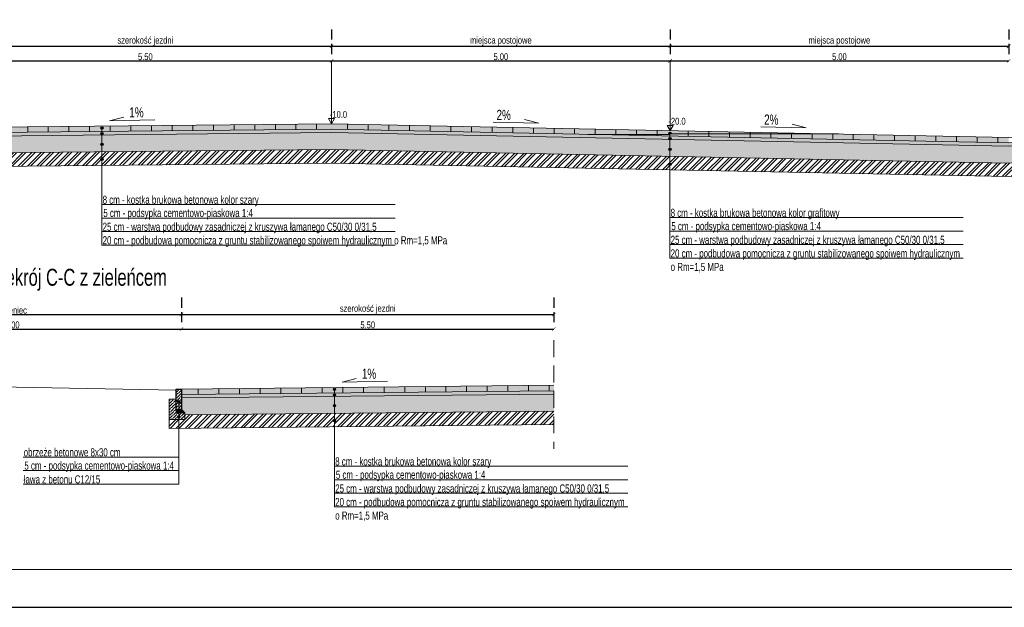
# Model space of a CAD drawing. Extents: x 1619 to 1766, y 1450 to 1506.
# Tile 8 of 19: x 1711 to 1726, y 1459 to 1468. Entities that reach past the tile are written whole.
import ezdxf
from ezdxf.enums import TextEntityAlignment as Align

# ---------------------------------------------------------------- set-up
doc = ezdxf.new("R2010")
doc.units = 0
doc.linetypes.add('DASHED', pattern=[0.75, 0.5, -0.25])
doc.layers.get('0').update_dxf_attribs({"lineweight": 9})
doc.layers.add('_STR ramka', color=2, linetype='Continuous', lineweight=40, plot=False)
doc.layers.add('_STR_wymiary', color=7, linetype='Continuous', lineweight=18)
doc.styles.add('STR_Arial', font='arialnarrow.ttf', dxfattribs={"width": 0.85})
doc.linetypes.add('ZIGZAG', pattern='A,0.0001,-0.2,[131,ltypeshp.shx,S=0.2,R=0,X=-0.2,Y=0],-0.4,[131,ltypeshp.shx,S=0.2,R=180,X=0.2,Y=0],-0.2', length=0.8001)
doc.dimstyles.new('STR_50', dxfattribs={"dimtxt": 0.1, "dimasz": 0.05, "dimexe": 0.1, "dimexo": 0.25, "dimgap": 0.01, "dimtad": 1, "dimzin": 0, "dimdsep": 46, "dimtxsty": 'STR_Arial', "dimblk": 'ARCHTICK', "dimcen": 0, "dimazin": 0, "dimtfac": 1, "dimtofl": 0, "dimtmove": 0, "dimatfit": 3, "dimldrblk": 'DOTSMALL', "dimfxl": 0, "dimtolj": 1, "dimtzin": 0, "dimarcsym": 0})

# ---------------------------------------------------------------- blocks, each defined once
blk = doc.blocks.new('_ArchTick')
at = {"color": 0, "linetype": 'ByBlock', "lineweight": 60, "const_width": 0.15}
blk.add_lwpolyline([(-0.5, -0.5), (0.5, 0.5)], dxfattribs=at)
blk = doc.blocks.new('*D1428')
at = {"color": 0, "lineweight": -2}
for p, q in [((1710.294, 1467.56), (1710.294, 1467.41)), ((1715.794, 1467.56), (1715.794, 1467.41)), ((1710.294, 1467.31), (1715.794, 1467.31))]:
    blk.add_line(p, q, dxfattribs=at)
at = {"layer": 'Defpoints', "color": 0}
for p in [(1710.294, 1467.31), (1715.794, 1467.31), (1715.794, 1467.31)]:
    blk.add_point(p, dxfattribs=at)
at = {"color": 0, "linetype": 'ByBlock', "lineweight": -2, "xscale": 0.05, "yscale": 0.05, "zscale": 0.05, "rotation": 180}
blk.add_blockref('_ArchTick', (1710.294, 1467.31), dxfattribs=at)
at = {"color": 0, "linetype": 'ByBlock', "lineweight": -2, "xscale": 0.05, "yscale": 0.05, "zscale": 0.05}
blk.add_blockref('_ArchTick', (1715.794, 1467.31), dxfattribs=at)
at = {"color": 0, "lineweight": 13, "insert": (1713.044, 1467.371), "char_height": 0.1, "attachment_point": 5, "style": 'STR_Arial'}
blk.add_mtext('\\A1;5.50', dxfattribs=at)
blk = doc.blocks.new('_DotSmall')
at = {"color": 0, "linetype": 'ByBlock', "lineweight": 60, "const_width": 0.5}
blk.add_lwpolyline([(-0.0625, 0, 1), (0.0625, 0, 1)], format="xyb", close=True, dxfattribs=at)
blk = doc.blocks.new('*D1429')
at = {"color": 0, "lineweight": -2}
for p, q in [((1710.294, 1467.775), (1710.294, 1467.625)), ((1715.794, 1467.775), (1715.794, 1467.625)), ((1710.294, 1467.525), (1715.794, 1467.525))]:
    blk.add_line(p, q, dxfattribs=at)
at = {"layer": 'Defpoints', "color": 0}
for p in [(1710.294, 1467.525), (1715.794, 1467.525), (1715.794, 1467.525)]:
    blk.add_point(p, dxfattribs=at)
at = {"color": 0, "linetype": 'ByBlock', "lineweight": -2, "xscale": 0.05, "yscale": 0.05, "zscale": 0.05, "rotation": 180}
blk.add_blockref('_ArchTick', (1710.294, 1467.525), dxfattribs=at)
at = {"color": 0, "linetype": 'ByBlock', "lineweight": -2, "xscale": 0.05, "yscale": 0.05, "zscale": 0.05}
blk.add_blockref('_ArchTick', (1715.794, 1467.525), dxfattribs=at)
at = {"color": 0, "lineweight": 13, "insert": (1713.044, 1467.6), "char_height": 0.1, "attachment_point": 5, "style": 'STR_Arial'}
blk.add_mtext('\\A1;\\A1;szerokość jezdni', dxfattribs=at)
blk = doc.blocks.new('*D1430')
at = {"color": 0, "lineweight": -2}
for p, q in [((1715.794, 1467.56), (1715.794, 1467.41)), ((1720.794, 1467.56), (1720.794, 1467.41)), ((1715.794, 1467.31), (1720.794, 1467.31))]:
    blk.add_line(p, q, dxfattribs=at)
at = {"layer": 'Defpoints', "color": 0}
for p in [(1715.794, 1467.31), (1720.794, 1467.31), (1720.794, 1467.31)]:
    blk.add_point(p, dxfattribs=at)
at = {"color": 0, "linetype": 'ByBlock', "lineweight": -2, "xscale": 0.05, "yscale": 0.05, "zscale": 0.05, "rotation": 180}
blk.add_blockref('_ArchTick', (1715.794, 1467.31), dxfattribs=at)
at = {"color": 0, "linetype": 'ByBlock', "lineweight": -2, "xscale": 0.05, "yscale": 0.05, "zscale": 0.05}
blk.add_blockref('_ArchTick', (1720.794, 1467.31), dxfattribs=at)
at = {"color": 0, "lineweight": 13, "insert": (1718.294, 1467.371), "char_height": 0.1, "attachment_point": 5, "style": 'STR_Arial'}
blk.add_mtext('\\A1;5.00', dxfattribs=at)
blk = doc.blocks.new('*D1431')
at = {"color": 0, "lineweight": -2}
for p, q in [((1715.794, 1467.775), (1715.794, 1467.625)), ((1720.794, 1467.775), (1720.794, 1467.625)), ((1715.794, 1467.525), (1720.794, 1467.525))]:
    blk.add_line(p, q, dxfattribs=at)
at = {"layer": 'Defpoints', "color": 0}
for p in [(1715.794, 1467.525), (1720.794, 1467.525), (1720.794, 1467.525)]:
    blk.add_point(p, dxfattribs=at)
at = {"color": 0, "linetype": 'ByBlock', "lineweight": -2, "xscale": 0.05, "yscale": 0.05, "zscale": 0.05, "rotation": 180}
blk.add_blockref('_ArchTick', (1715.794, 1467.525), dxfattribs=at)
at = {"color": 0, "linetype": 'ByBlock', "lineweight": -2, "xscale": 0.05, "yscale": 0.05, "zscale": 0.05}
blk.add_blockref('_ArchTick', (1720.794, 1467.525), dxfattribs=at)
at = {"color": 0, "lineweight": 13, "insert": (1718.294, 1467.6), "char_height": 0.1, "attachment_point": 5, "style": 'STR_Arial'}
blk.add_mtext('\\A1;\\A1;miejsca postojowe', dxfattribs=at)
blk = doc.blocks.new('*D1432')
at = {"color": 0, "lineweight": -2}
for p, q in [((1720.794, 1467.56), (1720.794, 1467.41)), ((1725.794, 1467.56), (1725.794, 1467.41)), ((1720.794, 1467.31), (1725.794, 1467.31))]:
    blk.add_line(p, q, dxfattribs=at)
at = {"layer": 'Defpoints', "color": 0}
for p in [(1720.794, 1467.31), (1725.794, 1467.31), (1725.794, 1467.31)]:
    blk.add_point(p, dxfattribs=at)
at = {"color": 0, "linetype": 'ByBlock', "lineweight": -2, "xscale": 0.05, "yscale": 0.05, "zscale": 0.05, "rotation": 180}
blk.add_blockref('_ArchTick', (1720.794, 1467.31), dxfattribs=at)
at = {"color": 0, "linetype": 'ByBlock', "lineweight": -2, "xscale": 0.05, "yscale": 0.05, "zscale": 0.05}
blk.add_blockref('_ArchTick', (1725.794, 1467.31), dxfattribs=at)
at = {"color": 0, "lineweight": 13, "insert": (1723.294, 1467.371), "char_height": 0.1, "attachment_point": 5, "style": 'STR_Arial'}
blk.add_mtext('\\A1;5.00', dxfattribs=at)
blk = doc.blocks.new('*D1433')
at = {"color": 0, "lineweight": -2}
for p, q in [((1720.794, 1467.775), (1720.794, 1467.625)), ((1725.794, 1467.775), (1725.794, 1467.625)), ((1720.794, 1467.525), (1725.794, 1467.525))]:
    blk.add_line(p, q, dxfattribs=at)
at = {"layer": 'Defpoints', "color": 0}
for p in [(1720.794, 1467.525), (1725.794, 1467.525), (1725.794, 1467.525)]:
    blk.add_point(p, dxfattribs=at)
at = {"color": 0, "linetype": 'ByBlock', "lineweight": -2, "xscale": 0.05, "yscale": 0.05, "zscale": 0.05, "rotation": 180}
blk.add_blockref('_ArchTick', (1720.794, 1467.525), dxfattribs=at)
at = {"color": 0, "linetype": 'ByBlock', "lineweight": -2, "xscale": 0.05, "yscale": 0.05, "zscale": 0.05}
blk.add_blockref('_ArchTick', (1725.794, 1467.525), dxfattribs=at)
at = {"color": 0, "lineweight": 13, "insert": (1723.294, 1467.6), "char_height": 0.1, "attachment_point": 5, "style": 'STR_Arial'}
blk.add_mtext('\\A1;\\A1;miejsca postojowe', dxfattribs=at)
blk = doc.blocks.new('popopo')
at = {"layer": '_STR_wymiary', "lineweight": 30}
h = blk.add_hatch(color=256, dxfattribs=at)
h.dxf.hatch_style = 1
edge = h.paths.add_edge_path()
edge.add_arc((0, 0), 0.016, 0, 360)
blk.add_circle((0, 0), 0.016, dxfattribs=at)
blk = doc.blocks.new('*D1481')
at = {"color": 0, "lineweight": -2}
for p, q in [((1708.578, 1463.599), (1708.578, 1463.449)), ((1713.578, 1463.599), (1713.578, 1463.449)), ((1708.578, 1463.349), (1713.578, 1463.349))]:
    blk.add_line(p, q, dxfattribs=at)
at = {"layer": 'Defpoints', "color": 0}
for p in [(1708.578, 1463.349), (1713.578, 1463.349), (1713.578, 1463.349)]:
    blk.add_point(p, dxfattribs=at)
at = {"color": 0, "linetype": 'ByBlock', "lineweight": -2, "xscale": 0.05, "yscale": 0.05, "zscale": 0.05, "rotation": 180}
blk.add_blockref('_ArchTick', (1708.578, 1463.349), dxfattribs=at)
at = {"color": 0, "linetype": 'ByBlock', "lineweight": -2, "xscale": 0.05, "yscale": 0.05, "zscale": 0.05}
blk.add_blockref('_ArchTick', (1713.578, 1463.349), dxfattribs=at)
at = {"color": 0, "lineweight": 13, "insert": (1711.078, 1463.41), "char_height": 0.1, "attachment_point": 5, "style": 'STR_Arial'}
blk.add_mtext('\\A1;5.00', dxfattribs=at)
blk = doc.blocks.new('*D1482')
at = {"color": 0, "lineweight": -2}
for p, q in [((1708.578, 1463.814), (1708.578, 1463.664)), ((1713.578, 1463.814), (1713.578, 1463.664)), ((1708.578, 1463.564), (1713.578, 1463.564))]:
    blk.add_line(p, q, dxfattribs=at)
at = {"layer": 'Defpoints', "color": 0}
for p in [(1708.578, 1463.564), (1713.578, 1463.564), (1713.578, 1463.564)]:
    blk.add_point(p, dxfattribs=at)
at = {"color": 0, "linetype": 'ByBlock', "lineweight": -2, "xscale": 0.05, "yscale": 0.05, "zscale": 0.05, "rotation": 180}
blk.add_blockref('_ArchTick', (1708.578, 1463.564), dxfattribs=at)
at = {"color": 0, "linetype": 'ByBlock', "lineweight": -2, "xscale": 0.05, "yscale": 0.05, "zscale": 0.05}
blk.add_blockref('_ArchTick', (1713.578, 1463.564), dxfattribs=at)
at = {"color": 0, "lineweight": 13, "insert": (1711.078, 1463.625), "char_height": 0.1, "attachment_point": 5, "style": 'STR_Arial'}
blk.add_mtext('\\A1;\\A1;zieleniec', dxfattribs=at)
blk = doc.blocks.new('*D1483')
at = {"color": 0, "lineweight": -2}
for p, q in [((1713.578, 1463.599), (1713.578, 1463.449)), ((1719.078, 1463.599), (1719.078, 1463.449)), ((1713.578, 1463.349), (1719.078, 1463.349))]:
    blk.add_line(p, q, dxfattribs=at)
at = {"layer": 'Defpoints', "color": 0}
for p in [(1713.578, 1463.349), (1719.078, 1463.349), (1719.078, 1463.349)]:
    blk.add_point(p, dxfattribs=at)
at = {"color": 0, "linetype": 'ByBlock', "lineweight": -2, "xscale": 0.05, "yscale": 0.05, "zscale": 0.05, "rotation": 180}
blk.add_blockref('_ArchTick', (1713.578, 1463.349), dxfattribs=at)
at = {"color": 0, "linetype": 'ByBlock', "lineweight": -2, "xscale": 0.05, "yscale": 0.05, "zscale": 0.05}
blk.add_blockref('_ArchTick', (1719.078, 1463.349), dxfattribs=at)
at = {"color": 0, "lineweight": 13, "insert": (1716.328, 1463.41), "char_height": 0.1, "attachment_point": 5, "style": 'STR_Arial'}
blk.add_mtext('\\A1;5.50', dxfattribs=at)
blk = doc.blocks.new('*D1484')
at = {"color": 0, "lineweight": -2}
for p, q in [((1713.578, 1463.814), (1713.578, 1463.664)), ((1719.078, 1463.814), (1719.078, 1463.664)), ((1713.578, 1463.564), (1719.078, 1463.564))]:
    blk.add_line(p, q, dxfattribs=at)
at = {"layer": 'Defpoints', "color": 0}
for p in [(1713.578, 1463.564), (1719.078, 1463.564), (1719.078, 1463.564)]:
    blk.add_point(p, dxfattribs=at)
at = {"color": 0, "linetype": 'ByBlock', "lineweight": -2, "xscale": 0.05, "yscale": 0.05, "zscale": 0.05, "rotation": 180}
blk.add_blockref('_ArchTick', (1713.578, 1463.564), dxfattribs=at)
at = {"color": 0, "linetype": 'ByBlock', "lineweight": -2, "xscale": 0.05, "yscale": 0.05, "zscale": 0.05}
blk.add_blockref('_ArchTick', (1719.078, 1463.564), dxfattribs=at)
at = {"color": 0, "lineweight": 13, "insert": (1716.328, 1463.639), "char_height": 0.1, "attachment_point": 5, "style": 'STR_Arial'}
blk.add_mtext('\\A1;\\A1;szerokość jezdni', dxfattribs=at)

msp = doc.modelspace()

# ---------------------------------------------------------------- hatches: boundary and pattern name
at = {"lineweight": 5}
h = msp.add_hatch(dxfattribs=at)
h.set_pattern_fill('DOTS', color=256, scale=0.01, angle=45, style=0)
h.set_pattern_definition([(45, (-1363.00177, -1495.829715), (-0.005612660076, 0.016837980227), [0, -0.015875])])
h.paths.add_polyline_path([(1715.838, 1462.4052), (1713.578, 1462.3826), (1713.578, 1462.3341), (1715.838, 1462.3552), (1715.838, 1462.3597, -1), (1715.838, 1462.3918)])
h = msp.add_hatch(dxfattribs=at)
h.set_pattern_fill('DOTS', color=256, scale=0.01, angle=45, style=0)
h.set_pattern_definition([(45, (-2964.877769, -2999.70679), (-0.005612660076, 0.016837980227), [0, -0.015875])])
h.paths.add_polyline_path([(1719.0785, 1462.3876), (1715.838, 1462.3552), (1715.838, 1462.3597, 1), (1715.838, 1462.3918), (1715.838, 1462.4052), (1719.0785, 1462.4376)])
h = msp.add_hatch(dxfattribs=at)
h.set_pattern_fill('DOTS', color=256, scale=0.01, angle=45, style=0)
h.set_pattern_definition([(45, (243.943794, 7.945854), (-0.00561266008, 0.01683798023), [0, -0.015875])])
h.paths.add_polyline_path([(1713.628, 1462.1126), (1713.578, 1462.1626), (1713.498, 1462.1626), (1713.498, 1462.1126)])
at = {"layer": '_STR_wymiary', "lineweight": 5}
h = msp.add_hatch(color=255, dxfattribs=at)
h.dxf.hatch_style = 1
h.paths.add_polyline_path([(1710.294, 1466.245), (1715.794, 1466.2999), (1715.794, 1466.38), (1710.294, 1466.325)])
h = msp.add_hatch(dxfattribs=at)
h.set_pattern_fill('CTYSQST', color=0, scale=0.001)
h.set_pattern_definition([(0, (-4805.62233, -4533.77017), (0, 0.3048), []), (90, (-4805.62233, -4533.77017), (-0.3048, 2e-17), [])])
h.paths.add_polyline_path([(1710.294, 1466.245), (1715.794, 1466.2999), (1715.794, 1466.38), (1710.294, 1466.325)])
h = msp.add_hatch(color=253, dxfattribs=at)
h.dxf.hatch_style = 1
h.paths.add_polyline_path([(1715.7936, 1466.2999), (1720.794, 1466.1999), (1720.794, 1466.28), (1715.794, 1466.38), (1715.794, 1466.2999)], is_closed=False)
h.paths.add_polyline_path([(1720.794, 1466.1999), (1725.794, 1466.1), (1725.794, 1466.18), (1720.794, 1466.28)])
h = msp.add_hatch(dxfattribs=at)
h.set_pattern_fill('CTYSQST', color=0, scale=0.001)
h.set_pattern_definition([(0, (-6407.49832, -6037.64724), (0, 0.3048), []), (90, (-6407.49832, -6037.64724), (-0.3048, 2e-17), [])])
h.paths.add_polyline_path([(1715.7936, 1466.2999), (1720.794, 1466.1999), (1720.794, 1466.28), (1715.794, 1466.38), (1715.794, 1466.2999)], is_closed=False)
h = msp.add_hatch(dxfattribs=at)
h.set_pattern_fill('DOTS', color=256, scale=0.01)
h.set_pattern_definition([(0, (1601.56259, 1503.877074), (0.0079375, 0.015875), [0, -0.015875])])
h.paths.add_polyline_path([(1710.2934, 1466.1949), (1715.7934, 1466.2499), (1725.7934, 1466.0499), (1731.2934, 1466.1049), (1746.7934, 1465.7949), (1751.7538, 1465.8445), (1751.7533, 1465.8945), (1746.7936, 1465.8449), (1731.2936, 1466.1549), (1725.7936, 1466.0999), (1715.7936, 1466.2999), (1710.2936, 1466.2449)])
h = msp.add_hatch(dxfattribs=at)
h.set_pattern_fill('stones', color=0, scale=0.2, pattern_type=2)
h.set_pattern_definition([(0, (-1601.73033, -1526.01602), (0, 0.2), [0.01, -0.03, 0.01, -0.15]), (0, (-1601.68033, -1525.99602), (0, 0.2), [0.01, -0.19]), (0, (-1601.78033, -1525.97602), (0, 0.2), [0.02, -0.18]), (0, (-1601.83033, -1525.96602), (0, 0.2), [0.03, -0.17]), (0, (-1601.73033, -1525.95602), (0, 0.2), [0.02, -0.02, 0.03, -0.13]), (0, (-1601.74033, -1525.92602), (0, 0.2), [0.03, -0.17]), (0, (-1601.79033, -1525.91602), (0, 0.2), [0.03, -0.07, 0.03, -0.07]), (0, (-1601.83033, -1525.88602), (0, 0.2), [0.03, -0.01, 0.01, -0.15]), (0, (-1601.70033, -1525.86602), (0, 0.2), [0.01, -0.19]), (0, (-1601.74033, -1525.84602), (0, 0.2), [0.02, -0.18]), (90, (-1601.87033, -1525.83602), (-0.2, 1e-17), [0.02, -0.18]), (90, (-1601.85033, -1525.97602), (-0.2, 1e-17), [0.01, -0.02, 0.03, -0.14]), (90, (-1601.80033, -1525.95602), (-0.2, 1e-17), [0.04, -0.01, 0.01, -0.14]), (90, (-1601.77033, -1525.90602), (-0.2, 1e-17), [0.03, -0.17]), (90, (-1601.76033, -1525.99602), (-0.2, 1e-17), [0.02, -0.18]), (90, (-1601.75033, -1525.83602), (-0.2, 1e-17), [0.02, -0.18]), (90, (-1601.74033, -1525.95602), (-0.2, 1e-17), [0.02, -0.1, 0.01, -0.07]), (90, (-1601.71033, -1525.85602), (-0.2, 1e-17), [0.01, -0.01, 0.01, -0.17]), (90, (-1601.70033, -1525.94602), (-0.2, 1e-17), [0.02, -0.03, 0.02, -0.13]), (90, (-1601.69033, -1525.99602), (-0.2, 1e-17), [0.02, -0.18]), (45, (-1601.86033, -1525.99602), (0, 0.2), [0.0282842, -0.05656854, 0.0424264, -0.1555635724]), (45, (-1601.87033, -1525.99602), (0, 0.2), [0.028284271, -0.254558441]), (45, (-1601.76033, -1525.97602), (0, 0.2), [0.028284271, -0.254558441]), (45, (-1601.78033, -1525.87602), (0, 0.2), [0.028284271, -0.254558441]), (45, (-1601.69033, -1525.97602), (0, 0.2), [0.028284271, -0.254558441]), (45, (-1601.86033, -1525.95602), (0, 0.2), [0.014142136, -0.268700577]), (45, (-1601.84033, -1525.89602), (0, 0.2), [0.014142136, -0.268700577]), (45, (-1601.82033, -1525.96602), (0, 0.2), [0.014142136, -0.268700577]), (45, (-1601.80033, -1525.89602), (0, 0.2), [0.014142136, -0.268700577]), (45, (-1601.74033, -1525.93602), (0, 0.2), [0.014142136, -0.268700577]), (45, (-1601.74033, -1525.82602), (0, 0.2), [0.014142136, -0.268700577]), (45, (-1601.72033, -1525.84602), (0, 0.2), [0.014142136, -0.268700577]), (45, (-1601.71033, -1525.95602), (0, 0.2), [0.014142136, -0.268700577]), (45, (-1601.70033, -1526.00602), (0, 0.2), [0.014142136, -0.268700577]), (45, (-1601.70033, -1525.92602), (0, 0.2), [0.014142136, -0.268700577]), (45, (-1601.70033, -1525.82602), (0, 0.2), [0.014142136, -0.268700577]), (45, (-1601.69033, -1525.86602), (0, 0.2), [0.014142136, -0.268700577]), (135, (-1601.73033, -1525.84602), (-0.2, 4e-17), [0.014142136, -0.268700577]), (135, (-1601.71033, -1525.82602), (-0.2, 4e-17), [0.014142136, -0.268700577]), (135, (-1601.70033, -1525.86602), (-0.2, 4e-17), [0.014142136, -0.268700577]), (135, (-1601.67033, -1525.82602), (-0.2, 4e-17), [0.014142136, -0.268700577]), (135, (-1601.77033, -1525.89602), (-0.2, 4e-17), [0.014142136, -0.268700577]), (135, (-1601.79033, -1525.91602), (-0.2, 4e-17), [0.014142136, -0.268700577]), (135, (-1601.85033, -1525.96602), (-0.2, 4e-17), [0.014142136, -0.268700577]), (135, (-1601.83033, -1525.96602), (-0.2, 4e-17), [0.014142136, -0.268700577]), (135, (-1601.81033, -1525.89602), (-0.2, 4e-17), [0.014142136, -0.268700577]), (135, (-1601.85033, -1525.92602), (-0.2, 4e-17), [0.014142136, -0.268700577]), (135, (-1601.73033, -1525.95602), (-0.2, 4e-17), [0.014142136, -0.268700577]), (135, (-1601.70033, -1525.93602), (-0.2, 4e-17), [0.014142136, -0.268700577]), (135, (-1601.69033, -1525.97602), (-0.2, 4e-17), [0.014142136, -0.268700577]), (135, (-1601.69033, -1525.95602), (-0.2, 4e-17), [0.014142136, -0.268700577]), (135, (-1601.68033, -1525.99602), (-0.2, 4e-17), [0.014142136, -0.268700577]), (135, (-1601.84033, -1525.87602), (-0.2, 4e-17), [0.028284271, -0.254558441]), (135, (-1601.74033, -1525.93602), (-0.2, 4e-17), [0.028284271, -0.254558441]), (135, (-1601.75033, -1526.00602), (-0.2, 4e-17), [0.070710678, -0.212132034]), (26.5650512, (-1601.87033, -1525.91602), (0.2, 8e-11), [0.02236, -0.424853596]), (26.5650512, (-1601.84033, -1525.97602), (0.2, 8e-11), [0.02236, -0.424853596]), (26.5650512, (-1601.80033, -1525.88602), (0.2, 8e-11), [0.02236, -0.424853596]), (26.5650512, (-1601.72033, -1526.01602), (0.2, 8e-11), [0.02236, -0.424853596]), (26.5650512, (-1601.75033, -1525.96602), (0.2, 8e-11), [0.02236, -0.424853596]), (26.5650512, (-1601.73033, -1525.92602), (0.2, 8e-11), [0.02236, -0.424853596]), (26.5650512, (-1601.76033, -1525.85602), (0.2, 8e-11), [0.02236, -0.424853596]), (26.5650512, (-1601.69033, -1525.86602), (0.2, 8e-11), [0.02236, -0.424853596]), (63.4349488, (-1601.85033, -1525.91602), (8e-11, 0.2), [0.02236, -0.424853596]), (63.4349488, (-1601.85033, -1525.90602), (8e-11, 0.2), [0.02236, -0.424853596]), (63.4349488, (-1601.77033, -1525.87602), (8e-11, 0.2), [0.04472, -0.402493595]), (63.4349488, (-1601.70033, -1525.88602), (8e-11, 0.2), [0.02236, -0.424853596]), (63.4349488, (-1601.71033, -1525.91602), (8e-11, 0.2), [0.02236, -0.424853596]), (63.4349488, (-1601.81033, -1525.95602), (8e-11, 0.2), [0.02236, -0.424853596]), (63.4349488, (-1601.71033, -1525.84602), (8e-11, 0.2), [0.02236, -0.424853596]), (63.4349488, (-1601.68033, -1525.85602), (8e-11, 0.2), [0.02236, -0.424853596]), (116.5650512, (-1601.86033, -1525.85602), (-8e-11, 0.2), [0.02236, -0.424853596]), (116.5650512, (-1601.75033, -1526.01602), (-8e-11, 0.2), [0.02236, -0.424853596]), (116.5650512, (-1601.84033, -1525.88602), (-8e-11, 0.2), [0.02236, -0.424853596]), (116.5650512, (-1601.69033, -1525.90602), (-8e-11, 0.2), [0.02236, -0.424853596]), (116.5650512, (-1601.76033, -1525.91602), (-8e-11, 0.2), [0.02236, -0.424853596]), (116.5650512, (-1601.70033, -1525.87602), (-8e-11, 0.2), [0.02236, -0.424853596]), (116.5650512, (-1601.80033, -1525.91602), (-8e-11, 0.2), [0.02236, -0.424853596]), (116.5650512, (-1601.84033, -1525.95602), (-8e-11, 0.2), [0.02236, -0.424853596]), (153.4349488, (-1601.85033, -1525.86602), (-0.2, 8e-11), [0.02236, -0.424853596]), (153.4349488, (-1601.78033, -1525.97602), (-0.2, 8e-11), [0.02236, -0.424853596]), (153.4349488, (-1601.82033, -1525.88602), (-0.2, 8e-11), [0.02236, -0.424853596]), (153.4349488, (-1601.70033, -1525.96602), (-0.2, 8e-11), [0.02236, -0.424853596]), (153.4349488, (-1601.73033, -1526.01602), (-0.2, 8e-11), [0.02236, -0.424853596]), (153.4349488, (-1601.71033, -1525.85602), (-0.2, 8e-11), [0.02236, -0.424853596]), (153.4349488, (-1601.74033, -1525.92602), (-0.2, 8e-11), [0.02236, -0.424853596]), (153.4349488, (-1601.85033, -1525.86602), (-0.2, 8e-11), [0.02236, -0.424853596]), (153.4349488, (-1601.67033, -1525.91602), (-0.2, 8e-11), [0.02236, -0.424853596]), (243.4349488, (-1601.86033, -1525.99602), (-8e-11, -0.2), [0.02236, -0.424853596])])
h.paths.add_polyline_path([(1710.294, 1466.165), (1710.294, 1466.115), (1710.294, 1465.9848), (1710.294, 1465.965), (1710.294, 1465.9449), (1715.7921, 1465.9999), (1715.794, 1465.9999), (1715.7934, 1466.2499), (1710.294, 1466.195)])
h.paths.add_polyline_path([(1715.794, 1466.2499), (1715.794, 1465.9999), (1720.794, 1465.8999), (1720.794, 1466.1499), (1715.7934, 1466.2499)], is_closed=False)
h.paths.add_polyline_path([(1720.794, 1466.1499), (1720.794, 1465.8999), (1725.7921, 1465.7999), (1725.794, 1465.7999), (1725.794, 1466.05), (1725.7934, 1466.0499)])
h.paths.add_polyline_path([(1725.794, 1466.05), (1725.794, 1465.7999), (1731.2921, 1465.8549), (1731.294, 1465.8549), (1731.2934, 1466.1049)])
h.paths.add_polyline_path([(1731.294, 1466.1049), (1731.294, 1465.8549), (1736.294, 1465.7549), (1736.294, 1466.0049), (1731.2934, 1466.1049)], is_closed=False)
h.paths.add_polyline_path([(1736.294, 1465.7549), (1741.294, 1465.6549), (1741.294, 1465.9049), (1736.294, 1466.0049)])
h.paths.add_polyline_path([(1746.794, 1465.5449), (1746.794, 1465.795), (1746.7934, 1465.7949), (1741.294, 1465.9049), (1741.294, 1465.6549), (1746.7921, 1465.5449)])
h.paths.add_polyline_path([(1751.7921, 1465.6772), (1751.7905, 1465.7001), (1751.7932, 1465.7409), (1751.7943, 1465.775), (1751.794, 1465.775), (1751.794, 1465.845), (1746.794, 1465.795), (1746.794, 1465.5449), (1751.8043, 1465.5951)])
h = msp.add_hatch(dxfattribs=at)
h.set_pattern_fill('CTYSQST', color=0, scale=0.001)
h.set_pattern_definition([(0, (-8009.37432, -7541.5243), (0, 0.3048), []), (90, (-8009.37432, -7541.5243), (-0.3048, 2e-17), [])])
h.paths.add_polyline_path([(1720.794, 1466.1999), (1725.794, 1466.1), (1725.794, 1466.18), (1720.794, 1466.28)])
h = msp.add_hatch(dxfattribs=at)
h.set_pattern_fill('ANSI32', color=0, scale=0.01)
h.set_pattern_definition([(45, (-1601.87033, -1526.01602), (-0.067351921, 0.067351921), []), (45, (-1601.82543, -1526.01602), (-0.067351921, 0.067351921), [])])
h.paths.add_polyline_path([(1710.294, 1465.9449), (1715.7921, 1465.9999), (1715.794, 1465.9999), (1715.794, 1465.7998), (1715.7911, 1465.7999), (1710.294, 1465.7449)])
h.paths.add_polyline_path([(1715.794, 1465.7998), (1720.794, 1465.6998), (1720.794, 1465.8999), (1715.794, 1465.9999)])
h.paths.add_polyline_path([(1720.794, 1465.8999), (1720.794, 1465.6998), (1725.7911, 1465.5999), (1725.794, 1465.5999), (1725.794, 1465.7999), (1725.7921, 1465.7999)])
h.paths.add_polyline_path([(1725.794, 1465.7999), (1725.794, 1465.5999), (1731.2911, 1465.6549), (1731.294, 1465.6548), (1731.294, 1465.8549), (1731.2921, 1465.8549)])
h.paths.add_polyline_path([(1731.294, 1465.6548), (1736.294, 1465.5548), (1736.294, 1465.7549), (1731.294, 1465.8549)])
h.paths.add_polyline_path([(1736.294, 1465.5548), (1741.294, 1465.4548), (1741.294, 1465.6549), (1736.294, 1465.7549)])
h.paths.add_polyline_path([(1746.794, 1465.3449), (1746.794, 1465.5449), (1746.7921, 1465.5449), (1741.294, 1465.6549), (1741.294, 1465.4548), (1746.7911, 1465.3449)])
h.paths.add_polyline_path([(1746.794, 1465.3449), (1751.8091, 1465.3922), (1751.8007, 1465.5135), (1751.8043, 1465.5951), (1746.794, 1465.5449)])
h = msp.add_hatch(dxfattribs=at)
h.set_pattern_fill('ANSI36', color=5, scale=0.01)
h.set_pattern_definition([(45, (61.855158, -49.902772), (0.01683798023, 0.06173926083), [0.079375, -0.015875, 0, -0.015875])])
h.paths.add_polyline_path([(1713.578, 1462.4626), (1713.498, 1462.4626), (1713.498, 1462.3986), (1713.498, 1462.3126), (1713.498, 1462.1626), (1713.578, 1462.1626), (1713.578, 1462.4226)])
h = msp.add_hatch(color=255, dxfattribs=at)
h.dxf.hatch_style = 1
h.paths.add_polyline_path([(1719.0785, 1462.4376), (1713.578, 1462.3826), (1713.578, 1462.4626), (1719.0785, 1462.5176)])
h = msp.add_hatch(dxfattribs=at)
h.set_pattern_fill('stones', color=0, scale=0.2, pattern_type=2)
h.set_pattern_definition([(0, (-3297.25351, -3031.2787), (0, 0.2), [0.01, -0.03, 0.01, -0.15]), (0, (-3297.20351, -3031.2587), (0, 0.2), [0.01, -0.19]), (0, (-3297.30351, -3031.2387), (0, 0.2), [0.02, -0.18]), (0, (-3297.35351, -3031.2287), (0, 0.2), [0.03, -0.17]), (0, (-3297.25351, -3031.2187), (0, 0.2), [0.02, -0.02, 0.03, -0.13]), (0, (-3297.26351, -3031.1887), (0, 0.2), [0.03, -0.17]), (0, (-3297.31351, -3031.1787), (0, 0.2), [0.03, -0.07, 0.03, -0.07]), (0, (-3297.35351, -3031.1487), (0, 0.2), [0.03, -0.01, 0.01, -0.15]), (0, (-3297.22351, -3031.1287), (0, 0.2), [0.01, -0.19]), (0, (-3297.26351, -3031.1087), (0, 0.2), [0.02, -0.18]), (90, (-3297.39351, -3031.0987), (-0.2, 1e-17), [0.02, -0.18]), (90, (-3297.37351, -3031.2387), (-0.2, 1e-17), [0.01, -0.02, 0.03, -0.14]), (90, (-3297.32351, -3031.2187), (-0.2, 1e-17), [0.04, -0.01, 0.01, -0.14]), (90, (-3297.29351, -3031.1687), (-0.2, 1e-17), [0.03, -0.17]), (90, (-3297.28351, -3031.2587), (-0.2, 1e-17), [0.02, -0.18]), (90, (-3297.27351, -3031.0987), (-0.2, 1e-17), [0.02, -0.18]), (90, (-3297.26351, -3031.2187), (-0.2, 1e-17), [0.02, -0.1, 0.01, -0.07]), (90, (-3297.23351, -3031.1187), (-0.2, 1e-17), [0.01, -0.01, 0.01, -0.17]), (90, (-3297.22351, -3031.2087), (-0.2, 1e-17), [0.02, -0.03, 0.02, -0.13]), (90, (-3297.21351, -3031.2587), (-0.2, 1e-17), [0.02, -0.18]), (45, (-3297.38351, -3031.2587), (0, 0.2), [0.0282842, -0.05656854, 0.0424264, -0.1555635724]), (45, (-3297.39351, -3031.2587), (0, 0.2), [0.028284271, -0.254558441]), (45, (-3297.28351, -3031.2387), (0, 0.2), [0.028284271, -0.254558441]), (45, (-3297.30351, -3031.1387), (0, 0.2), [0.028284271, -0.254558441]), (45, (-3297.21351, -3031.2387), (0, 0.2), [0.028284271, -0.254558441]), (45, (-3297.38351, -3031.2187), (0, 0.2), [0.0141421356, -0.268700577]), (45, (-3297.36351, -3031.1587), (0, 0.2), [0.0141421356, -0.268700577]), (45, (-3297.34351, -3031.2287), (0, 0.2), [0.0141421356, -0.268700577]), (45, (-3297.32351, -3031.1587), (0, 0.2), [0.0141421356, -0.268700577]), (45, (-3297.26351, -3031.1987), (0, 0.2), [0.0141421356, -0.268700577]), (45, (-3297.26351, -3031.0887), (0, 0.2), [0.0141421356, -0.268700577]), (45, (-3297.24351, -3031.1087), (0, 0.2), [0.0141421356, -0.268700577]), (45, (-3297.23351, -3031.2187), (0, 0.2), [0.0141421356, -0.268700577]), (45, (-3297.22351, -3031.2687), (0, 0.2), [0.0141421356, -0.268700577]), (45, (-3297.22351, -3031.1887), (0, 0.2), [0.0141421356, -0.268700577]), (45, (-3297.22351, -3031.0887), (0, 0.2), [0.0141421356, -0.268700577]), (45, (-3297.21351, -3031.1287), (0, 0.2), [0.0141421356, -0.268700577]), (135, (-3297.25351, -3031.1087), (-0.2, 4e-17), [0.0141421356, -0.268700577]), (135, (-3297.23351, -3031.0887), (-0.2, 4e-17), [0.0141421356, -0.268700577]), (135, (-3297.22351, -3031.1287), (-0.2, 4e-17), [0.0141421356, -0.268700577]), (135, (-3297.19351, -3031.0887), (-0.2, 4e-17), [0.0141421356, -0.268700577]), (135, (-3297.29351, -3031.1587), (-0.2, 4e-17), [0.0141421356, -0.268700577]), (135, (-3297.31351, -3031.1787), (-0.2, 4e-17), [0.0141421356, -0.268700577]), (135, (-3297.37351, -3031.2287), (-0.2, 4e-17), [0.0141421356, -0.268700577]), (135, (-3297.35351, -3031.2287), (-0.2, 4e-17), [0.0141421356, -0.268700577]), (135, (-3297.33351, -3031.1587), (-0.2, 4e-17), [0.0141421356, -0.268700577]), (135, (-3297.37351, -3031.1887), (-0.2, 4e-17), [0.0141421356, -0.268700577]), (135, (-3297.25351, -3031.2187), (-0.2, 4e-17), [0.0141421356, -0.268700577]), (135, (-3297.22351, -3031.1987), (-0.2, 4e-17), [0.0141421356, -0.268700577]), (135, (-3297.21351, -3031.2387), (-0.2, 4e-17), [0.0141421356, -0.268700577]), (135, (-3297.21351, -3031.2187), (-0.2, 4e-17), [0.0141421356, -0.268700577]), (135, (-3297.20351, -3031.2587), (-0.2, 4e-17), [0.0141421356, -0.268700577]), (135, (-3297.36351, -3031.1387), (-0.2, 4e-17), [0.028284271, -0.254558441]), (135, (-3297.26351, -3031.1987), (-0.2, 4e-17), [0.028284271, -0.254558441]), (135, (-3297.27351, -3031.2687), (-0.2, 4e-17), [0.070710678, -0.2121320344]), (26.5650512, (-3297.39351, -3031.1787), (0.2, 8e-11), [0.02236, -0.4248535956]), (26.5650512, (-3297.36351, -3031.2387), (0.2, 8e-11), [0.02236, -0.4248535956]), (26.5650512, (-3297.32351, -3031.1487), (0.2, 8e-11), [0.02236, -0.4248535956]), (26.5650512, (-3297.24351, -3031.2787), (0.2, 8e-11), [0.02236, -0.4248535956]), (26.5650512, (-3297.27351, -3031.2287), (0.2, 8e-11), [0.02236, -0.4248535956]), (26.5650512, (-3297.25351, -3031.1887), (0.2, 8e-11), [0.02236, -0.4248535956]), (26.5650512, (-3297.28351, -3031.1187), (0.2, 8e-11), [0.02236, -0.4248535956]), (26.5650512, (-3297.21351, -3031.1287), (0.2, 8e-11), [0.02236, -0.4248535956]), (63.4349488, (-3297.37351, -3031.1787), (8e-11, 0.2), [0.02236, -0.4248535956]), (63.4349488, (-3297.37351, -3031.1687), (8e-11, 0.2), [0.02236, -0.4248535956]), (63.4349488, (-3297.29351, -3031.1387), (8e-11, 0.2), [0.04472, -0.4024935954]), (63.4349488, (-3297.22351, -3031.1487), (8e-11, 0.2), [0.02236, -0.4248535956]), (63.4349488, (-3297.23351, -3031.1787), (8e-11, 0.2), [0.02236, -0.4248535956]), (63.4349488, (-3297.33351, -3031.2187), (8e-11, 0.2), [0.02236, -0.4248535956]), (63.4349488, (-3297.23351, -3031.1087), (8e-11, 0.2), [0.02236, -0.4248535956]), (63.4349488, (-3297.20351, -3031.1187), (8e-11, 0.2), [0.02236, -0.4248535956]), (116.5650512, (-3297.38351, -3031.1187), (-8e-11, 0.2), [0.02236, -0.4248535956]), (116.5650512, (-3297.27351, -3031.2787), (-8e-11, 0.2), [0.02236, -0.4248535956]), (116.5650512, (-3297.36351, -3031.1487), (-8e-11, 0.2), [0.02236, -0.4248535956]), (116.5650512, (-3297.21351, -3031.1687), (-8e-11, 0.2), [0.02236, -0.4248535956]), (116.5650512, (-3297.28351, -3031.1787), (-8e-11, 0.2), [0.02236, -0.4248535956]), (116.5650512, (-3297.22351, -3031.1387), (-8e-11, 0.2), [0.02236, -0.4248535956]), (116.5650512, (-3297.32351, -3031.1787), (-8e-11, 0.2), [0.02236, -0.4248535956]), (116.5650512, (-3297.36351, -3031.2187), (-8e-11, 0.2), [0.02236, -0.4248535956]), (153.4349488, (-3297.37351, -3031.1287), (-0.2, 8e-11), [0.02236, -0.4248535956]), (153.4349488, (-3297.30351, -3031.2387), (-0.2, 8e-11), [0.02236, -0.4248535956]), (153.4349488, (-3297.34351, -3031.1487), (-0.2, 8e-11), [0.02236, -0.4248535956]), (153.4349488, (-3297.22351, -3031.2287), (-0.2, 8e-11), [0.02236, -0.4248535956]), (153.4349488, (-3297.25351, -3031.2787), (-0.2, 8e-11), [0.02236, -0.4248535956]), (153.4349488, (-3297.23351, -3031.1187), (-0.2, 8e-11), [0.02236, -0.4248535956]), (153.4349488, (-3297.26351, -3031.1887), (-0.2, 8e-11), [0.02236, -0.4248535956]), (153.4349488, (-3297.37351, -3031.1287), (-0.2, 8e-11), [0.02236, -0.4248535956]), (153.4349488, (-3297.19351, -3031.1787), (-0.2, 8e-11), [0.02236, -0.4248535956]), (243.4349488, (-3297.38351, -3031.2587), (-8e-11, -0.2), [0.02236, -0.4248535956])])
h.paths.add_polyline_path([(1719.0785, 1462.1376), (1715.838, 1462.1052), (1715.838, 1462.2011, 1), (1715.838, 1462.2332), (1715.838, 1462.3552), (1719.0785, 1462.3876)])
h.paths.add_polyline_path([(1715.838, 1462.2011, -1), (1715.838, 1462.2332), (1715.838, 1462.3552), (1713.7285, 1462.3341), (1713.578, 1462.3326), (1713.578, 1462.2403), (1713.578, 1462.2141), (1713.578, 1462.1626), (1713.628, 1462.1141), (1713.628, 1462.0816), (1715.838, 1462.1052)])
h = msp.add_hatch(dxfattribs=at)
h.set_pattern_fill('CTYSQST', color=0, scale=0.001)
h.set_pattern_definition([(0, (-4802.1879, -4537.63103), (0, 0.3048), []), (90, (-4802.1879, -4537.63103), (-0.3048, 2e-17), [])])
h.paths.add_polyline_path([(1713.7285, 1462.3841), (1719.2285, 1462.4391), (1719.2285, 1462.5191), (1713.7285, 1462.4641)])
h = msp.add_hatch(dxfattribs=at)
h.set_pattern_fill('ANSI36', color=0, scale=0.01)
h.set_pattern_definition([(45, (-1540.02084, -1553.779846), (0.01683798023, 0.06173926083), [0.079375, -0.015875, 0, -0.015875])])
h.paths.add_polyline_path([(1713.498, 1462.1626), (1713.498, 1462.3126), (1713.398, 1462.3126), (1713.398, 1462.0126), (1713.628, 1462.0126), (1713.628, 1462.1126), (1713.498, 1462.1126)])
h = msp.add_hatch(dxfattribs=at)
h.set_pattern_fill('ANSI32', color=0, scale=0.01)
h.set_pattern_definition([(45, (-4899.26951, -4535.15578), (-0.0673519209, 0.0673519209), []), (45, (-4899.22461, -4535.15578), (-0.0673519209, 0.0673519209), [])])
h.paths.add_polyline_path([(1713.628, 1462.0838), (1715.838, 1462.1052), (1715.838, 1462.0118, 1), (1715.838, 1461.9797), (1715.838, 1461.9052), (1713.398, 1461.8816), (1713.398, 1462.0126), (1713.628, 1462.0126)])
h = msp.add_hatch(dxfattribs=at)
h.set_pattern_fill('ANSI32', color=0, scale=0.01)
h.set_pattern_definition([(45, (-3297.39351, -3031.2787), (-0.0673519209, 0.0673519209), []), (45, (-3297.34861, -3031.2787), (-0.0673519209, 0.0673519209), [])])
h.paths.add_polyline_path([(1719.0785, 1461.9376), (1715.838, 1461.9052), (1715.838, 1461.9797, 1), (1715.838, 1462.0118), (1715.838, 1462.1052), (1719.0785, 1462.1376)])

# ---------------------------------------------------------------- linework, layer by layer
at = {"lineweight": 5}
msp.add_lwpolyline([(1688.027, 1473.5355), (1757.6828, 1473.5355), (1757.6828, 1459.798), (1688.027, 1459.798)], close=True, dxfattribs=at)
for points in [[(1713.1861, 1466.4377), (1712.5142, 1466.4242), (1712.7245, 1466.4802)], [(1718.1816, 1466.4027), (1718.8535, 1466.3893), (1718.6432, 1466.4452)], [(1722.1337, 1466.3341), (1722.8056, 1466.3207), (1722.5953, 1466.3766)], [(1716.6205, 1462.5768), (1715.9486, 1462.5634), (1716.1589, 1462.6193)], [(1713.498, 1462.3126), (1713.398, 1462.3126), (1713.398, 1462.0126), (1713.628, 1462.0126), (1713.628, 1462.1126), (1713.498, 1462.1126), (1713.498, 1462.1626)], [(1713.578, 1462.1626), (1713.628, 1462.1126)]]:
    msp.add_lwpolyline(points)
at = {"lineweight": 18}
for points in [[(1715.794, 1466.38), (1715.7492, 1466.4576), (1715.8389, 1466.4576)], [(1720.794, 1466.28), (1720.7492, 1466.3576), (1720.8389, 1466.3576)]]:
    msp.add_lwpolyline(points, close=True, dxfattribs=at)
at = {"linetype": 'DASHED', "lineweight": 13, "ltscale": 0.5}
msp.add_lwpolyline([(1719.0785, 1463.1843), (1719.0785, 1461.5815)], dxfattribs=at)
at = {"color": 190, "lineweight": 30}
msp.add_lwpolyline([(1713.498, 1462.4626), (1713.578, 1462.4626), (1713.578, 1462.1626), (1713.498, 1462.1626)], close=True, dxfattribs=at)
at = {"layer": '_STR ramka', "lineweight": 30}
msp.add_lwpolyline([(1685.9845, 1474.0884), (1685.9845, 1459.2384), (1758.7554, 1459.2384), (1758.7554, 1474.0884), (1685.9845, 1474.0884)], dxfattribs=at)
at = {"layer": '_STR_wymiary', "lineweight": 5}
for points in [[(1715.794, 1466.38), (1715.794, 1467.3098)], [(1720.794, 1466.28), (1720.794, 1467.3098)], [(1751.794, 1465.975), (1746.794, 1465.925), (1746.794, 1465.925), (1731.294, 1466.235), (1725.794, 1466.18), (1725.794, 1466.18), (1715.794, 1466.38), (1710.294, 1466.325)], [(1751.7953, 1465.845), (1746.7934, 1465.7949), (1731.2934, 1466.1049), (1725.7934, 1466.0499), (1715.7934, 1466.2499), (1710.2934, 1466.1949), (1705.2914, 1466.295)], [(1751.7948, 1465.895), (1746.7936, 1465.8449), (1731.2936, 1466.1549), (1725.7936, 1466.0999), (1715.7936, 1466.2999), (1710.294, 1466.245)], [(1751.8043, 1465.5951), (1746.7921, 1465.5449), (1731.2921, 1465.8549), (1725.7921, 1465.7999), (1715.7921, 1465.9999), (1710.2921, 1465.9449), (1705.294, 1466.045)], [(1751.8063, 1465.3951), (1746.7911, 1465.3449), (1731.2911, 1465.6549), (1725.7911, 1465.5999), (1715.7911, 1465.7999), (1710.2911, 1465.7449), (1705.29, 1465.845)], [(1719.0785, 1462.5176), (1713.578, 1462.4626)], [(1719.0785, 1462.4376), (1713.578, 1462.3826)], [(1719.0785, 1462.3876), (1713.578, 1462.3326)], [(1719.0785, 1462.1376), (1713.628, 1462.0831)], [(1719.0785, 1461.9376), (1713.398, 1461.8816), (1713.398, 1462.0126)]]:
    msp.add_lwpolyline(points, dxfattribs=at)
at = {"layer": '_STR_wymiary', "lineweight": 15}
for points in [[(1712.4036, 1466.3183), (1712.4036, 1465.1889), (1716.7346, 1465.1889)], [(1720.7923, 1466.2426), (1720.7923, 1464.9955), (1725.1233, 1464.9955)], [(1712.4036, 1465.5889), (1712.4036, 1465.3889), (1712.4036, 1465.3889)], [(1720.7923, 1465.3955), (1720.7923, 1465.1955), (1720.7923, 1465.1955)], [(1712.4036, 1465.1889), (1712.4036, 1464.9889), (1716.7346, 1464.9889)], [(1720.7923, 1464.9955), (1720.7923, 1464.7955), (1725.1233, 1464.7955)], [(1712.4036, 1464.9889), (1712.4036, 1464.7889), (1716.7346, 1464.7889)], [(1712.4036, 1464.7889), (1712.4036, 1464.5889), (1716.7346, 1464.5889)], [(1720.7923, 1464.7955), (1720.7923, 1464.5955), (1725.1233, 1464.5955)], [(1720.7923, 1464.5955), (1720.7923, 1464.3955), (1725.1233, 1464.3955)], [(1715.838, 1462.4575), (1715.838, 1461.323), (1720.169, 1461.323)], [(1713.538, 1461.0576), (1713.538, 1462.2755)], [(1711.238, 1461.4576), (1711.238, 1461.4576), (1713.538, 1461.4576)], [(1711.238, 1461.2576), (1711.238, 1461.2576), (1713.538, 1461.2576)], [(1715.838, 1461.323), (1715.838, 1461.123), (1720.169, 1461.123)], [(1715.838, 1461.1633), (1715.838, 1460.9633), (1715.838, 1460.9633)], [(1715.838, 1461.123), (1715.838, 1460.923), (1720.169, 1460.923)], [(1711.238, 1461.0576), (1711.238, 1461.0576), (1713.538, 1461.0576)], [(1715.838, 1460.923), (1715.838, 1460.723), (1720.169, 1460.723)]]:
    msp.add_lwpolyline(points, dxfattribs=at)
at = {"layer": '_STR_wymiary', "color": 92, "linetype": 'ZIGZAG', "lineweight": 15, "ltscale": 0.1}
msp.add_lwpolyline([(1708.5085, 1462.5407), (1713.498, 1462.4441)], dxfattribs=at)

# ---------------------------------------------------------------- block references
at = {"layer": '_STR_wymiary', "color": 1, "lineweight": 30}
for p in [(1712.4036, 1466.3183), (1712.4036, 1466.2366), (1720.7923, 1466.2426), (1720.7923, 1466.1608), (1712.4036, 1466.078), (1720.7923, 1466.0023), (1712.4036, 1465.8566), (1720.7923, 1465.7809), (1715.838, 1462.4575), (1715.838, 1462.3757), (1713.538, 1462.2755), (1715.838, 1462.2172), (1713.538, 1462.1339), (1713.538, 1462.0534), (1715.838, 1461.9958)]:
    msp.add_blockref('popopo', p, dxfattribs=at)

# ---------------------------------------------------------------- texts
at = {"lineweight": 18, "style": 'STR_Arial', "width": 0.85}
for s, rotation, p in [('1%%%', 359.99901, (1712.8078, 1466.4748)), ('2%%%', 0.00099, (1718.2308, 1466.4361)), ('2%%%', 0.00099, (1722.1829, 1466.3675)), ('1%%%', 359.99901, (1716.2422, 1462.6139))]:
    msp.add_text(s, height=0.15, rotation=rotation, dxfattribs=at).set_placement(p)
for s, p in [('-10.0', (1715.7694, 1466.4688)), ('-20.0', (1720.7694, 1466.3688))]:
    msp.add_text(s, height=0.1, dxfattribs=at).set_placement(p)
msp.add_text('Przekrój C-C z zieleńcem', height=0.25, dxfattribs=at).set_placement((1711.9898, 1463.9888), align=Align.CENTER)
at = {"lineweight": 18, "char_height": 0.12, "attachment_point": 1, "style": 'STR_Arial'}
for s, insert, width in [('8 cm - kostka brukowa betonowa kolor szary', (1712.4136, 1465.3191), 4.638791), ('8 cm - kostka brukowa betonowa kolor grafitowy', (1720.8022, 1465.1257), 4.638791), ('5 cm - podsypka cementowo-piaskowa 1:4', (1712.4236, 1465.1231), 4.638791), ('{\\A1;25 cm - warstwa podbudowy zasadniczej z kruszywa łamanego C50/30 0/31,5}', (1712.4134, 1464.9197), 4.582447), ('5 cm - podsypka cementowo-piaskowa 1:4', (1720.8122, 1464.9297), 4.638791), ('{\\A1;20 cm - podbudowa pomocnicza z gruntu stabilizowanego spoiwem hydraulicznym o Rm=1,5 MPa}', (1712.4134, 1464.7197), 6.862357), ('{\\A1;25 cm - warstwa podbudowy zasadniczej z kruszywa łamanego C50/30 0/31,5}', (1720.8021, 1464.7263), 4.582447), ('{\\A1;20 cm - podbudowa pomocnicza z gruntu stabilizowanego spoiwem hydraulicznym}\\P{\\A1;o Rm=1,5 MPa}', (1720.8021, 1464.5263), 4.269026), ('5 cm - podsypka cementowo-piaskowa 1:4', (1708.8591, 1461.7736), 4.638791), ('obrzeże betonowe 8x30 cm', (1711.248, 1461.5878), 4.638791), ('5 cm - podsypka cementowo-piaskowa 1:4', (1711.258, 1461.3918), 4.638791), ('8 cm - kostka brukowa betonowa kolor szary', (1715.848, 1461.4532), 4.638791), ('{\\A1;ława z betonu C12/15}', (1711.2479, 1461.1883), 4.269026), ('5 cm - podsypka cementowo-piaskowa 1:4', (1715.858, 1461.2572), 4.638791), ('{\\A1;25 cm - warstwa podbudowy zasadniczej z kruszywa łamanego C50/30 0/31,5}', (1715.8478, 1461.0537), 4.582447), ('{\\A1;20 cm - podbudowa pomocnicza z gruntu stabilizowanego spoiwem hydraulicznym}\\P{\\A1;o Rm=1,5 MPa}', (1715.8478, 1460.8537), 4.269026)]:
    msp.add_mtext(s, dxfattribs=dict(at, insert=insert, width=width))

# ---------------------------------------------------------------- dimensions: what is measured, and where the dimension line sits
at = {"lineweight": 13}
for p1, p2, text, picture, middle in [((1710.294, 1467.525), (1715.794, 1467.525), '\\A1;szerokość jezdni', '*D1429', (1713.044, 1467.6)), ((1715.794, 1467.525), (1720.794, 1467.525), '\\A1;miejsca postojowe', '*D1431', (1718.294, 1467.5997)), ((1720.794, 1467.525), (1725.794, 1467.525), '\\A1;miejsca postojowe', '*D1433', (1723.294, 1467.5997)), ((1708.5785, 1463.5641), (1713.5785, 1463.5641), '\\A1;zieleniec', '*D1482', (1711.0785, 1463.6249)), ((1713.5785, 1463.5641), (1719.0785, 1463.5641), '\\A1;szerokość jezdni', '*D1484', (1716.3285, 1463.6391))]:
    dim = msp.add_aligned_dim(p1=p1, p2=p2, distance=0, text=text, dimstyle='STR_50', override={"dimtxsty": 'STR_Arial', "dimldrblk": 'DotSmall'}, dxfattribs=at)
    dim.commit()
    dim.dimension.update_dxf_attribs({"geometry": picture, "text_midpoint": middle})
for p1, p2, picture, middle in [((1710.294, 1467.3098), (1715.794, 1467.3098), '*D1428', (1713.044, 1467.3709)), ((1715.794, 1467.3098), (1720.794, 1467.3098), '*D1430', (1718.294, 1467.3709)), ((1720.794, 1467.3098), (1725.794, 1467.3098), '*D1432', (1723.294, 1467.3709)), ((1708.5785, 1463.349), (1713.5785, 1463.349), '*D1481', (1711.0785, 1463.41)), ((1713.5785, 1463.349), (1719.0785, 1463.349), '*D1483', (1716.3285, 1463.41))]:
    dim = msp.add_aligned_dim(p1=p1, p2=p2, distance=0, dimstyle='STR_50', override={"dimtxsty": 'STR_Arial', "dimldrblk": 'DotSmall'}, dxfattribs=at)
    dim.commit()
    dim.dimension.update_dxf_attribs({"geometry": picture, "text_midpoint": middle})

doc.saveas('drawing.dxf')
